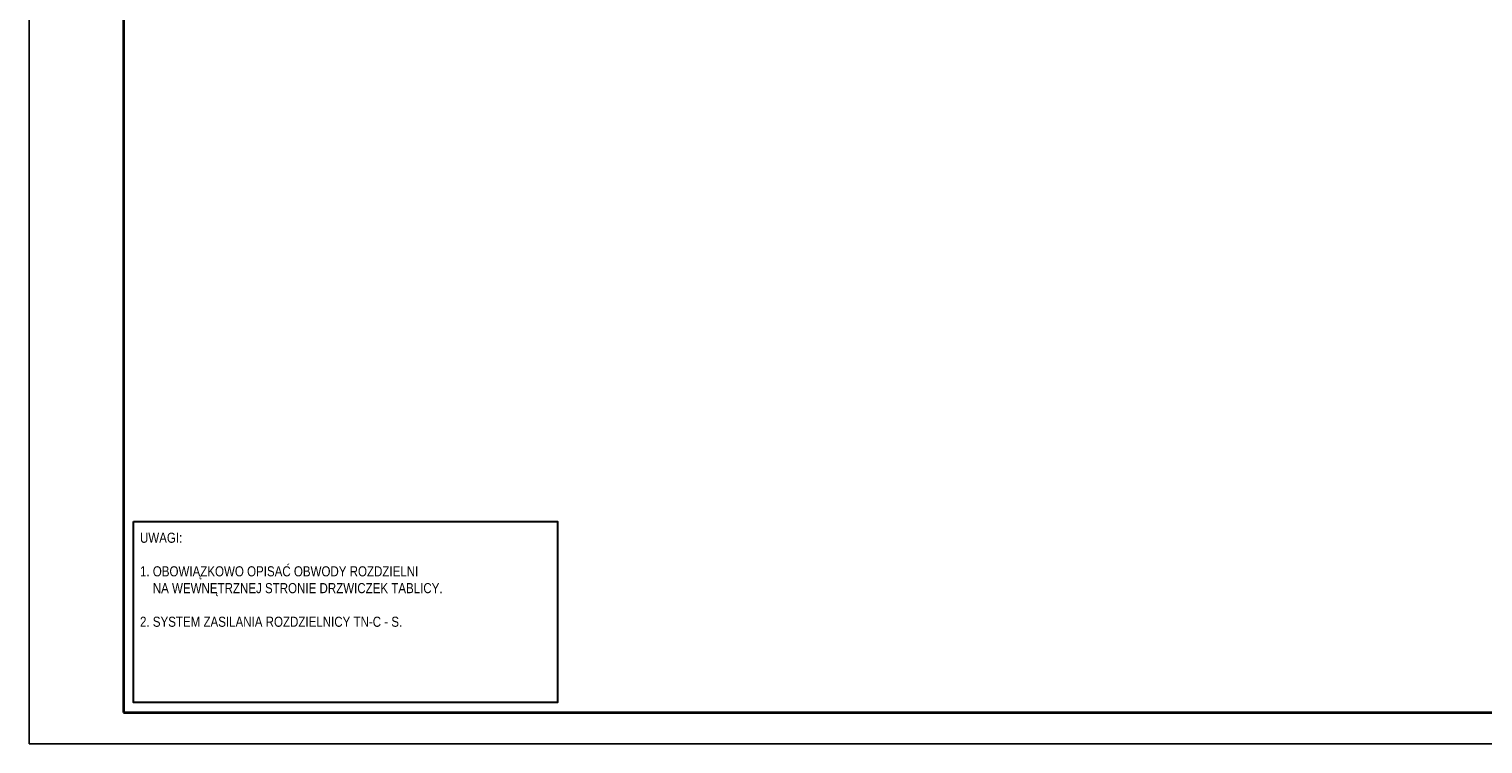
# Model space of a CAD drawing. Header units: millimetres. Extents: x 304 to 148940, y -18 to 215742.
# Tile 13 of 33: x 304 to 23391, y 145485 to 156832. Entities that reach past the tile are written whole.
import ezdxf

# ---------------------------------------------------------------- set-up
doc = ezdxf.new("R2010")
doc.units = ezdxf.units.MM
for name, color, linetype, lineweight in [('CP_FRREF', 251, 'Continuous', 35), ('CP_LINENORM', 251, 'Continuous', 25), ('schemat', 7, 'Continuous', 25)]:
    doc.layers.add(name, color=color, linetype=linetype, lineweight=lineweight)
doc.styles.add('tahoma', font='ARIALN.TTF')

msp = doc.modelspace()

# ---------------------------------------------------------------- linework, layer by layer
at = {"layer": 'CP_FRREF', "color": 7}
for p, q in [((1804, 174685, 62149), (1804, 145985, 62149)), ((1804, 145985, 62149), (41804, 145985, 62149))]:
    msp.add_line(p, q, dxfattribs=at)
at = {"layer": 'CP_LINENORM', "color": 7, "linetype": 'Continuous'}
for p, q in [((304, 175185, 62149), (304, 145485, 62149)), ((304, 145485, 62149), (42304, 145485, 62149))]:
    msp.add_line(p, q, dxfattribs=at)
at = {"layer": 'schemat', "color": 3, "lineweight": 30, "elevation": 75810}
msp.add_lwpolyline([(1964, 149018), (8693, 149018), (8693, 146145), (1964, 146145)], close=True, dxfattribs=at)

# ---------------------------------------------------------------- texts
at = {"insert": (2065, 148838, 76153), "char_height": 160, "width": 6340.27, "attachment_point": 1, "style": 'tahoma'}
msp.add_mtext('UWAGI:\\P\\P1. OBOWIĄZKOWO OPISAĆ OBWODY ROZDZIELNI \\P    NA WEWNĘTRZNEJ STRONIE DRZWICZEK TABLICY.\\P\\P2. SYSTEM ZASILANIA ROZDZIELNICY TN-C - S.\\P\\P', dxfattribs=at)

doc.saveas('drawing.dxf')
